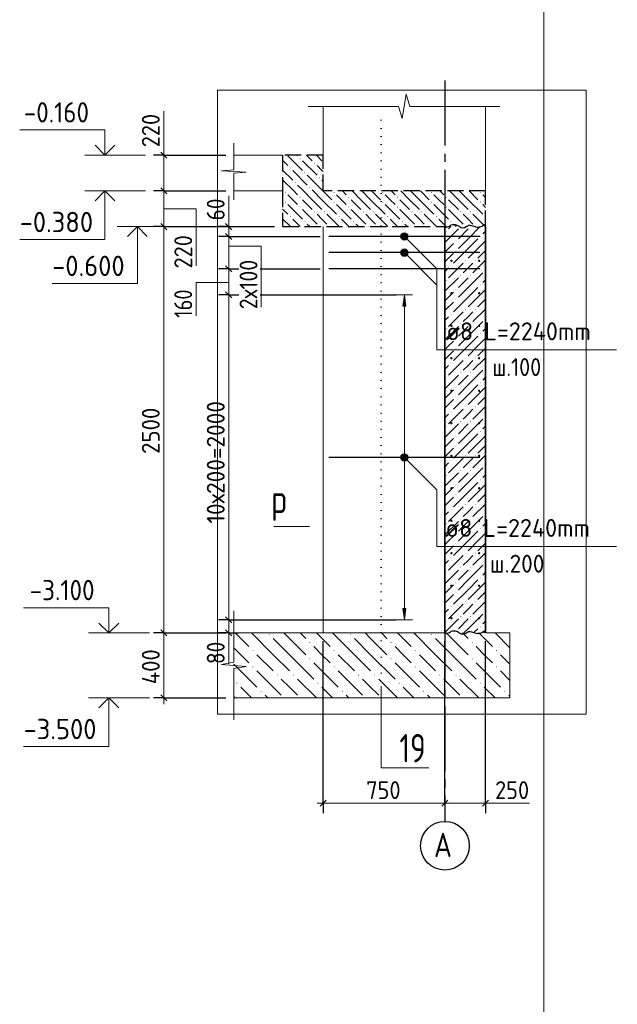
# Model space of a CAD drawing. Header units: millimetres. Extents: x 0 to 59400, y 0 to 42000.
# Tile 5 of 31: x 10749 to 18109, y 15779 to 27897. Entities that reach past the tile are written whole.
import ezdxf

# ---------------------------------------------------------------- set-up
doc = ezdxf.new("R2010")
doc.units = ezdxf.units.MM
for name, pattern in [('______2', [270, 200, -70]), ('______5', [1100, 800, -100, 100, -100]), ('______9', [100, 0, -100])]:
    doc.linetypes.add(name, pattern=pattern)
for name, color, linetype, lineweight in [('Standard', 7, 'Continuous', 25), ('Высотные отметки', 7, 'Continuous', 25), ('ЖБ Перекрытие верхний уровень', 7, '______2', 25), ('ЖБ Перекрытие нижний уровень с отделкой', 7, '______2', 25), ('ЖБ Стена верхний уровень', 7, 'Continuous', 35), ('Позиционная метка линия выноска', 7, 'Continuous', 13), ('Примечания', 7, 'Continuous', 13), ('Размерная линия_ общее', 7, 'Continuous', 13), ('Сечения символ', 7, 'Continuous', 25), ('Стена фоновая арматура У1', 7, 'Continuous', 18), ('Фоновоя арматура Х1', 52, 'Continuous', 25)]:
    doc.layers.add(name, color=color, linetype=linetype, lineweight=lineweight)
doc.layers.add('Оси', color=7, linetype='______5')
doc.layers.add('Размерная выноска', color=7, linetype='Continuous')
doc.layers.add('Стена Хомут', color=7, linetype='Continuous', lineweight=25, true_color=0x6e3c1e)
doc.styles.add('ISOCPEUR', font='txt')

msp = doc.modelspace()

# ---------------------------------------------------------------- hatches: boundary and pattern name
at = {"layer": 'ЖБ Перекрытие верхний уровень', "linetype": 'Continuous', "lineweight": 18, "transparency": 33554687}
for points in [[(14195, 26192), (14201, 26198), (14208, 26192), (14201, 26185)], [(14075, 26072), (14081, 26078), (14088, 26072), (14081, 26065)], [(14375, 26132), (14381, 26138), (14388, 26132), (14381, 26125)], [(14255, 26012), (14261, 26018), (14268, 26012), (14261, 26005)], [(14435, 25952), (14441, 25958), (14448, 25952), (14441, 25945)], [(14135, 25892), (14141, 25898), (14148, 25892), (14141, 25885)], [(14315, 25832), (14321, 25838), (14328, 25832), (14321, 25825)]]:
    msp.add_hatch(color=7, dxfattribs=at).paths.add_polyline_path(points, flags=16)
at = {"layer": 'ЖБ Перекрытие нижний уровень с отделкой', "linetype": 'Continuous', "lineweight": 18, "transparency": 33554687}
for points in [[(14015, 25772), (14021, 25778), (14028, 25772), (14021, 25765)], [(14195, 25712), (14201, 25718), (14208, 25712), (14201, 25705)], [(14615, 25772), (14621, 25778), (14628, 25772), (14621, 25765)], [(14795, 25712), (14801, 25718), (14808, 25712), (14801, 25705)], [(15215, 25772), (15221, 25778), (15228, 25772), (15221, 25765)], [(15395, 25712), (15401, 25718), (15408, 25712), (15401, 25705)], [(15815, 25772), (15821, 25778), (15828, 25772), (15821, 25765)], [(15995, 25712), (16001, 25718), (16008, 25712), (16001, 25705)], [(16415, 25772), (16421, 25778), (16428, 25772), (16421, 25765)], [(14015, 25652), (14021, 25658), (14028, 25652), (14021, 25645)], [(14195, 25592), (14201, 25598), (14208, 25592), (14201, 25585)], [(14615, 25652), (14621, 25658), (14628, 25652), (14621, 25645)], [(14795, 25592), (14801, 25598), (14808, 25592), (14801, 25585)], [(15215, 25652), (15221, 25658), (15228, 25652), (15221, 25645)], [(15395, 25592), (15401, 25598), (15408, 25592), (15401, 25585)], [(15815, 25652), (15821, 25658), (15828, 25652), (15821, 25645)], [(15995, 25592), (16001, 25598), (16008, 25592), (16001, 25585)], [(16415, 25652), (16421, 25658), (16428, 25652), (16421, 25645)], [(14075, 25472), (14081, 25478), (14088, 25472), (14081, 25465)], [(14375, 25532), (14381, 25538), (14388, 25532), (14381, 25525)], [(14495, 25532), (14501, 25538), (14508, 25532), (14501, 25525)], [(14675, 25472), (14681, 25478), (14688, 25472), (14681, 25465)], [(14975, 25532), (14981, 25538), (14988, 25532), (14981, 25525)], [(15095, 25532), (15101, 25538), (15108, 25532), (15101, 25525)], [(15275, 25472), (15281, 25478), (15288, 25472), (15281, 25465)], [(15575, 25532), (15581, 25538), (15588, 25532), (15581, 25525)], [(15695, 25532), (15701, 25538), (15708, 25532), (15701, 25525)], [(15875, 25472), (15881, 25478), (15888, 25472), (15881, 25465)], [(16175, 25532), (16181, 25538), (16188, 25532), (16181, 25525)], [(16295, 25532), (16301, 25538), (16308, 25532), (16301, 25525)], [(16475, 25472), (16481, 25478), (16486, 25473), (16486, 25470), (16481, 25465)], [(14255, 25412), (14261, 25418), (14268, 25412), (14261, 25405)], [(14435, 25352), (14441, 25358), (14448, 25352), (14446, 25350), (14436, 25350)], [(14555, 25352), (14561, 25358), (14568, 25352), (14566, 25350), (14556, 25350)], [(14855, 25412), (14861, 25418), (14868, 25412), (14861, 25405)], [(15035, 25352), (15041, 25358), (15048, 25352), (15046, 25350), (15036, 25350)], [(15155, 25352), (15161, 25358), (15168, 25352), (15166, 25350), (15156, 25350)], [(15455, 25412), (15461, 25418), (15468, 25412), (15461, 25405)], [(15635, 25352), (15641, 25358), (15648, 25352), (15646, 25350), (15636, 25350)], [(15755, 25352), (15761, 25358), (15768, 25352), (15766, 25350), (15756, 25350)], [(16055, 25412), (16061, 25418), (16068, 25412), (16061, 25405)], [(16235, 25352), (16241, 25358), (16248, 25352), (16246, 25350), (16236, 25350)], [(16355, 25352), (16361, 25358), (16368, 25352), (16366, 25350), (16356, 25350)]]:
    msp.add_hatch(color=7, dxfattribs=at).paths.add_polyline_path(points, flags=16)
at = {"layer": 'ЖБ Стена верхний уровень', "linetype": 'Continuous', "lineweight": 18, "transparency": 33554687}
for points in [[(16184, 25350), (16181, 25347), (16178, 25350)], [(16304, 25350), (16301, 25347), (16298, 25350)], [(15996, 25292), (16001, 25297), (16006, 25292), (16001, 25287)], [(16416, 25232), (16421, 25237), (16426, 25232), (16421, 25227)], [(16116, 25172), (16121, 25177), (16126, 25172), (16121, 25167)], [(16116, 25052), (16121, 25057), (16126, 25052), (16121, 25047)], [(16056, 24872), (16061, 24877), (16066, 24872), (16061, 24867)], [(16236, 24932), (16241, 24937), (16246, 24932), (16241, 24927)], [(16356, 24932), (16361, 24937), (16366, 24932), (16361, 24927)], [(16176, 24752), (16181, 24757), (16186, 24752), (16181, 24747)], [(16296, 24752), (16301, 24757), (16306, 24752), (16301, 24747)], [(16476, 24812), (16481, 24817), (16486, 24812), (16486, 24811), (16481, 24807)], [(15996, 24692), (16001, 24697), (16006, 24692), (16001, 24687)], [(16416, 24632), (16421, 24637), (16426, 24632), (16421, 24627)], [(16116, 24572), (16121, 24577), (16126, 24572), (16121, 24567)], [(16116, 24452), (16121, 24457), (16126, 24452), (16121, 24447)], [(16056, 24272), (16061, 24277), (16066, 24272), (16061, 24267)], [(16236, 24332), (16241, 24337), (16246, 24332), (16241, 24327)], [(16356, 24332), (16361, 24337), (16366, 24332), (16361, 24327)], [(16176, 24152), (16181, 24157), (16186, 24152), (16181, 24147)], [(16296, 24152), (16301, 24157), (16306, 24152), (16301, 24147)], [(16476, 24212), (16481, 24217), (16486, 24212), (16486, 24211), (16481, 24207)], [(15996, 24092), (16001, 24097), (16006, 24092), (16001, 24087)], [(16416, 24032), (16421, 24037), (16426, 24032), (16421, 24027)], [(16116, 23972), (16121, 23977), (16126, 23972), (16121, 23967)], [(16116, 23852), (16121, 23857), (16126, 23852), (16121, 23847)], [(16056, 23672), (16061, 23677), (16066, 23672), (16061, 23667)], [(16236, 23732), (16241, 23737), (16246, 23732), (16241, 23727)], [(16356, 23732), (16361, 23737), (16366, 23732), (16361, 23727)], [(16176, 23552), (16181, 23557), (16186, 23552), (16181, 23547)], [(16296, 23552), (16301, 23557), (16306, 23552), (16301, 23547)], [(16476, 23612), (16481, 23617), (16486, 23612), (16486, 23611), (16481, 23607)], [(15996, 23492), (16001, 23497), (16006, 23492), (16001, 23487)], [(16416, 23432), (16421, 23437), (16426, 23432), (16421, 23427)], [(16116, 23372), (16121, 23377), (16126, 23372), (16121, 23367)], [(16116, 23252), (16121, 23257), (16126, 23252), (16121, 23247)], [(16056, 23072), (16061, 23077), (16066, 23072), (16061, 23067)], [(16236, 23132), (16241, 23137), (16246, 23132), (16241, 23127)], [(16356, 23132), (16361, 23137), (16366, 23132), (16361, 23127)], [(16176, 22952), (16181, 22957), (16186, 22952), (16181, 22947)], [(16296, 22952), (16301, 22957), (16306, 22952), (16301, 22947)], [(16476, 23012), (16481, 23017), (16486, 23012), (16486, 23011), (16481, 23007)], [(15996, 22892), (16001, 22897), (16006, 22892), (16001, 22887)], [(16416, 22832), (16421, 22837), (16426, 22832), (16421, 22827)], [(16116, 22772), (16121, 22777), (16126, 22772), (16121, 22767)], [(16116, 22652), (16121, 22657), (16126, 22652), (16121, 22647)], [(16056, 22472), (16061, 22477), (16066, 22472), (16061, 22467)], [(16236, 22532), (16241, 22537), (16246, 22532), (16241, 22527)], [(16356, 22532), (16361, 22537), (16366, 22532), (16361, 22527)], [(16176, 22352), (16181, 22357), (16186, 22352), (16181, 22347)], [(16296, 22352), (16301, 22357), (16306, 22352), (16301, 22347)], [(16476, 22412), (16481, 22417), (16486, 22412), (16486, 22411), (16481, 22407)], [(15996, 22292), (16001, 22297), (16006, 22292), (16001, 22287)], [(16116, 22172), (16121, 22177), (16126, 22172), (16121, 22167)], [(16416, 22232), (16421, 22237), (16426, 22232), (16421, 22227)], [(16116, 22052), (16121, 22057), (16126, 22052), (16121, 22047)], [(16236, 21932), (16241, 21937), (16246, 21932), (16241, 21927)], [(16356, 21932), (16361, 21937), (16366, 21932), (16361, 21927)], [(16056, 21872), (16061, 21877), (16066, 21872), (16061, 21867)], [(16476, 21812), (16481, 21817), (16486, 21812), (16486, 21811), (16481, 21807)], [(15996, 21692), (16001, 21697), (16006, 21692), (16001, 21687)], [(16176, 21752), (16181, 21757), (16186, 21752), (16181, 21747)], [(16296, 21752), (16301, 21757), (16306, 21752), (16301, 21747)], [(16116, 21572), (16121, 21577), (16126, 21572), (16121, 21567)], [(16416, 21632), (16421, 21637), (16426, 21632), (16421, 21627)], [(16116, 21452), (16121, 21457), (16126, 21452), (16121, 21447)], [(16236, 21332), (16241, 21337), (16246, 21332), (16241, 21327)], [(16356, 21332), (16361, 21337), (16366, 21332), (16361, 21327)], [(16056, 21272), (16061, 21277), (16066, 21272), (16061, 21267)], [(16476, 21212), (16481, 21217), (16486, 21212), (16486, 21211), (16481, 21207)], [(15996, 21092), (16001, 21097), (16006, 21092), (16001, 21087)], [(16176, 21152), (16181, 21157), (16186, 21152), (16181, 21147)], [(16296, 21152), (16301, 21157), (16306, 21152), (16301, 21147)], [(16116, 20972), (16121, 20977), (16126, 20972), (16121, 20967)], [(16416, 21032), (16421, 21037), (16426, 21032), (16421, 21027)], [(16116, 20852), (16121, 20857), (16126, 20852), (16121, 20847)], [(16236, 20732), (16241, 20737), (16246, 20732), (16241, 20727)], [(16356, 20732), (16361, 20737), (16366, 20732), (16361, 20727)], [(16056, 20672), (16061, 20677), (16066, 20672), (16061, 20667)], [(16476, 20612), (16481, 20617), (16486, 20612), (16486, 20611), (16481, 20607)], [(15996, 20492), (16001, 20497), (16006, 20492), (16001, 20487)], [(16176, 20552), (16181, 20557), (16186, 20552), (16181, 20547)], [(16296, 20552), (16301, 20557), (16306, 20552), (16301, 20547)], [(16116, 20372), (16121, 20377), (16126, 20372), (16121, 20367)], [(16416, 20432), (16421, 20437), (16426, 20432), (16421, 20427)]]:
    msp.add_hatch(color=7, dxfattribs=at).paths.add_polyline_path(points, flags=16)
at = {"layer": 'Позиционная метка линия выноска', "linetype": 'Continuous', "lineweight": 13, "transparency": 33554687}
for points in [[(15454, 25198), (15497, 25273), (15443, 25218)], [(15443, 25218), (15497, 25273), (15474, 25273)], [(15443, 25218), (15474, 25273), (15443, 25241)], [(15443, 25241), (15474, 25273), (15454, 25262)], [(15454, 25198), (15518, 25262), (15497, 25273)], [(15474, 25187), (15518, 25262), (15454, 25198)], [(15474, 25187), (15529, 25241), (15518, 25262)], [(15497, 25187), (15529, 25241), (15474, 25187)], [(15497, 25187), (15529, 25218), (15529, 25241)], [(15529, 25218), (15497, 25187), (15518, 25198)], [(15454, 24998), (15497, 25073), (15443, 25018)], [(15443, 25018), (15497, 25073), (15474, 25073)], [(15443, 25018), (15474, 25073), (15443, 25041)], [(15443, 25041), (15474, 25073), (15454, 25062)], [(15454, 24998), (15518, 25062), (15497, 25073)], [(15474, 24987), (15518, 25062), (15454, 24998)], [(15474, 24987), (15529, 25041), (15518, 25062)], [(15497, 24987), (15529, 25041), (15474, 24987)], [(15497, 24987), (15529, 25018), (15529, 25041)], [(15529, 25018), (15497, 24987), (15518, 24998)], [(15454, 22478), (15497, 22553), (15443, 22498)], [(15443, 22498), (15497, 22553), (15474, 22553)], [(15443, 22498), (15474, 22553), (15443, 22521)], [(15443, 22521), (15474, 22553), (15454, 22542)], [(15454, 22478), (15518, 22542), (15497, 22553)], [(15474, 22467), (15518, 22542), (15454, 22478)], [(15474, 22467), (15529, 22521), (15518, 22542)], [(15497, 22467), (15529, 22521), (15474, 22467)], [(15497, 22467), (15529, 22498), (15529, 22521)], [(15529, 22498), (15497, 22467), (15518, 22478)]]:
    msp.add_hatch(color=7, dxfattribs=at).paths.add_polyline_path(points)
at = {"layer": 'Стена Хомут', "linetype": 'Continuous', "lineweight": 13, "transparency": 33554687}
msp.add_hatch(color=7, dxfattribs=at).paths.add_polyline_path([(15506, 24370), (15486, 24510), (15466, 24370)])
msp.add_hatch(color=7, dxfattribs=at).paths.add_polyline_path([(15506, 20650), (15486, 20510), (15466, 20650)], flags=16)
at = {"layer": 'Фоновоя арматура Х1', "linetype": 'Continuous', "lineweight": 18, "transparency": 33554687}
for points in [[(13815, 20332), (13821, 20338), (13828, 20332), (13821, 20325)], [(14315, 20232), (14321, 20238), (14328, 20232), (14321, 20225)], [(14815, 20332), (14821, 20338), (14828, 20332), (14821, 20325)], [(15315, 20232), (15321, 20238), (15328, 20232), (15321, 20225)], [(15815, 20332), (15821, 20338), (15828, 20332), (15821, 20325)], [(16315, 20232), (16321, 20238), (16328, 20232), (16321, 20225)], [(13615, 20132), (13621, 20138), (13628, 20132), (13621, 20125)], [(14615, 20132), (14621, 20138), (14628, 20132), (14621, 20125)], [(15615, 20132), (15621, 20138), (15628, 20132), (15621, 20125)], [(16615, 20132), (16621, 20138), (16628, 20132), (16621, 20125)], [(14315, 20032), (14321, 20038), (14328, 20032), (14321, 20025)], [(15315, 20032), (15321, 20038), (15328, 20032), (15321, 20025)], [(16315, 20032), (16321, 20038), (16328, 20032), (16321, 20025)], [(13615, 19932), (13621, 19938), (13628, 19932), (13621, 19925)], [(14615, 19932), (14621, 19938), (14628, 19932), (14621, 19925)], [(15615, 19932), (15621, 19938), (15628, 19932), (15621, 19925)], [(16615, 19932), (16621, 19938), (16628, 19932), (16621, 19925)], [(13915, 19832), (13921, 19838), (13928, 19832), (13921, 19825)], [(14115, 19832), (14121, 19838), (14128, 19832), (14121, 19825)], [(14915, 19832), (14921, 19838), (14928, 19832), (14921, 19825)], [(15115, 19832), (15121, 19838), (15128, 19832), (15121, 19825)], [(15915, 19832), (15921, 19838), (15928, 19832), (15921, 19825)], [(16115, 19832), (16121, 19838), (16128, 19832), (16121, 19825)], [(13415, 19732), (13421, 19738), (13428, 19732), (13421, 19725)], [(13715, 19632), (13721, 19638), (13728, 19632), (13721, 19625)], [(14415, 19732), (14421, 19738), (14428, 19732), (14421, 19725)], [(14715, 19632), (14721, 19638), (14728, 19632), (14721, 19625)], [(15415, 19732), (15421, 19738), (15428, 19732), (15421, 19725)], [(15715, 19632), (15721, 19638), (15728, 19632), (15721, 19625)], [(16415, 19732), (16421, 19738), (16428, 19732), (16421, 19725)], [(16715, 19632), (16721, 19638), (16728, 19632), (16721, 19625)]]:
    msp.add_hatch(color=7, dxfattribs=at).paths.add_polyline_path(points, flags=16)

# ---------------------------------------------------------------- linework, layer by layer
at = {"layer": 'Standard', "color": 7, "linetype": 'Continuous', "lineweight": 13, "transparency": 33554687}
for p, q in [((15460, 26680), (15507, 26980)), ((15507, 26980), (15554, 26830)), ((14303, 26830), (15413, 26830)), ((15413, 26830), (15460, 26680)), ((15554, 26830), (16663, 26830)), ((16663, 26830), (16663, 26830)), ((13386, 26379), (13386, 26050)), ((13386, 26050), (13236, 26036)), ((13236, 26036), (13536, 26022)), ((13536, 26022), (13386, 26008)), ((13386, 26008), (13386, 25679)), ((13386, 25679), (13386, 25679)), ((13323, 25350), (13323, 25425)), ((13323, 24830), (13323, 24510)), ((13323, 24510), (13323, 20510)), ((13386, 20620), (13386, 19990)), ((13323, 20510), (13323, 20350)), ((13323, 20350), (13323, 20275)), ((13386, 19990), (13236, 19963)), ((13236, 19963), (13536, 19937)), ((13536, 19937), (13386, 19910)), ((13386, 19910), (13386, 19280)), ((13386, 19280), (13386, 19280))]:
    msp.add_line(p, q, dxfattribs=at)
at = {"layer": 'Standard', "color": 7, "linetype": 'Continuous', "lineweight": 18, "transparency": 33554687}
for p, q in [((14486, 26230), (14486, 26830)), ((16486, 26830), (16486, 25790)), ((13986, 26230), (13386, 26230)), ((13386, 25790), (13986, 25790)), ((14486, 25350), (14486, 20350))]:
    msp.add_line(p, q, dxfattribs=at)
at = {"layer": 'Standard', "color": 7, "linetype": 'Continuous', "lineweight": -3, "transparency": 33554687}
for p, q in [((13323, 25350), (13198, 25350)), ((13323, 25350), (13448, 25350)), ((13323, 25350), (13886, 25350)), ((13323, 25230), (13198, 25230)), ((13323, 25230), (13448, 25230)), ((13323, 24830), (13198, 24830)), ((13323, 24830), (13448, 24830)), ((13323, 24830), (13424, 24830)), ((13710, 24830), (14450, 24830)), ((13323, 24510), (13198, 24510)), ((13323, 24510), (13448, 24510)), ((13323, 24510), (13424, 24510)), ((13710, 24510), (15386, 24510)), ((13323, 20510), (13198, 20510)), ((13323, 20510), (13448, 20510)), ((13323, 20510), (15386, 20510)), ((13323, 20350), (13198, 20350)), ((13323, 20350), (13448, 20350)), ((13323, 20350), (13323, 20350))]:
    msp.add_line(p, q, dxfattribs=at)
at = {"layer": 'Standard', "color": 7, "linetype": 'Continuous', "lineweight": 25, "transparency": 33554687}
for p, q in [((13285, 25387), (13360, 25312)), ((13285, 25267), (13360, 25192)), ((13285, 24867), (13360, 24792)), ((13285, 24547), (13360, 24472)), ((13285, 20547), (13360, 20472)), ((13285, 20387), (13360, 20312))]:
    msp.add_line(p, q, dxfattribs=at)
at = {"layer": 'Standard', "color": 7, "linetype": 'Continuous', "lineweight": 13, "transparency": 33554687}
for points in [[(58900, 29734), (17203, 29734), (17203, 3500), (58900, 3500), (58900, 29734)], [(13323, 25350), (13323, 25331), (13323, 25331), (13323, 25230)], [(13323, 25230), (13323, 25212), (13323, 25212), (13323, 24830)]]:
    msp.add_lwpolyline(points, dxfattribs=at)
at = {"layer": 'Standard', "color": 254, "linetype": 'Continuous', "lineweight": 18, "true_color": 0xc4c4ff, "transparency": 33554687}
msp.add_lwpolyline([(13186, 19350), (17726, 19350), (17726, 27030), (13186, 27030), (13186, 19350)], dxfattribs=at)
at = {"layer": 'Standard', "color": 7, "linetype": 'Continuous', "lineweight": -3, "transparency": 33554687}
msp.add_lwpolyline([(13323, 25230), (13366, 25230), (13366, 25230), (14450, 25230)], dxfattribs=at)
at = {"layer": 'Высотные отметки', "color": 7, "linetype": 'Continuous', "lineweight": 35, "transparency": 33554687}
for p, q in [((11799, 26230), (11677, 26351)), ((11799, 26230), (11677, 26351)), ((11799, 26230), (11920, 26351)), ((11799, 26230), (11920, 26351)), ((11799, 25790), (11677, 25669)), ((11799, 25790), (11677, 25669)), ((11799, 25790), (11920, 25669)), ((11799, 25790), (11920, 25669)), ((12199, 25350), (12077, 25229)), ((12199, 25350), (12077, 25229)), ((12199, 25350), (12320, 25229)), ((12199, 25350), (12320, 25229)), ((11847, 20350), (11725, 20471)), ((11847, 20350), (11725, 20471)), ((11847, 20350), (11968, 20471)), ((11847, 20350), (11968, 20471)), ((11847, 19550), (11725, 19429)), ((11847, 19550), (11725, 19429)), ((11847, 19550), (11968, 19429)), ((11847, 19550), (11968, 19429))]:
    msp.add_line(p, q, dxfattribs=at)
at = {"layer": 'Высотные отметки', "color": 7, "linetype": 'Continuous', "lineweight": 13, "transparency": 33554687}
for p, q in [((12299, 26230), (11549, 26230)), ((12299, 26230), (11549, 26230)), ((12299, 25790), (11549, 25790)), ((12299, 25790), (11549, 25790)), ((12399, 25350), (11949, 25350)), ((12399, 25350), (11949, 25350)), ((12347, 20350), (11597, 20350)), ((12347, 20350), (11597, 20350)), ((12347, 19550), (11597, 19550)), ((12347, 19550), (11597, 19550))]:
    msp.add_line(p, q, dxfattribs=at)
for points in [[(11799, 26230), (11799, 26540), (10749, 26540)], [(11799, 26230), (11799, 26540), (10749, 26540)], [(11799, 25790), (11799, 25190), (10749, 25190)], [(11799, 25790), (11799, 25190), (10749, 25190)], [(12199, 25350), (12199, 24650), (11149, 24650)], [(12199, 25350), (12199, 24650), (11149, 24650)], [(11847, 20350), (11847, 20660), (10797, 20660)], [(11847, 20350), (11847, 20660), (10797, 20660)], [(11847, 19550), (11847, 18950), (10797, 18950)], [(11847, 19550), (11847, 18950), (10797, 18950)]]:
    msp.add_lwpolyline(points, dxfattribs=at)
at = {"layer": 'ЖБ Перекрытие верхний уровень', "color": 7, "linetype": '______2', "lineweight": 25, "transparency": 33554687}
for p, q in [((13986, 26230), (13986, 25790)), ((14486, 26230), (13986, 26230)), ((14486, 25790), (14486, 26230))]:
    msp.add_line(p, q, dxfattribs=at)
at = {"layer": 'ЖБ Перекрытие верхний уровень', "color": 9, "linetype": 'Continuous', "lineweight": 18, "true_color": 0xc7c7c7, "transparency": 33554687}
for p, q in [((14051, 26222), (14231, 26042)), ((14171, 26222), (14163, 26230)), ((14283, 26230), (14351, 26162)), ((14403, 26230), (14471, 26162)), ((13986, 26167), (14051, 26102)), ((14231, 26162), (14411, 25982)), ((14471, 26042), (14411, 26102)), ((13986, 26047), (14111, 25922)), ((14111, 26042), (14291, 25862)), ((14471, 25802), (14291, 25982)), ((14486, 26027), (14471, 26042)), ((13991, 25922), (14123, 25790)), ((14243, 25790), (14171, 25862)), ((14471, 25922), (14486, 25907)), ((13986, 25807), (13991, 25802)), ((14351, 25802), (14363, 25790)), ((14471, 25802), (14483, 25790))]:
    msp.add_line(p, q, dxfattribs=at)
at = {"layer": 'ЖБ Перекрытие нижний уровень с отделкой', "color": 7, "linetype": '______2', "lineweight": 25, "transparency": 33554687}
for p, q in [((13986, 25790), (13986, 25350)), ((16486, 25790), (14486, 25790)), ((16486, 25350), (16486, 25790)), ((13986, 25350), (15986, 25350))]:
    msp.add_line(p, q, dxfattribs=at)
at = {"layer": 'ЖБ Перекрытие нижний уровень с отделкой', "color": 9, "linetype": 'Continuous', "lineweight": 18, "true_color": 0xc7c7c7, "transparency": 33554687}
for p, q in [((14111, 25682), (14051, 25742)), ((14123, 25790), (14171, 25742)), ((14351, 25682), (14243, 25790)), ((14363, 25790), (14471, 25682)), ((14483, 25790), (14591, 25682)), ((14711, 25682), (14651, 25742)), ((14723, 25790), (14771, 25742)), ((14951, 25682), (14843, 25790)), ((14963, 25790), (15071, 25682)), ((15083, 25790), (15191, 25682)), ((15311, 25682), (15251, 25742)), ((15323, 25790), (15371, 25742)), ((15551, 25682), (15443, 25790)), ((15563, 25790), (15671, 25682)), ((15683, 25790), (15791, 25682)), ((15911, 25682), (15851, 25742)), ((15923, 25790), (15971, 25742)), ((16151, 25682), (16043, 25790)), ((16163, 25790), (16271, 25682)), ((16283, 25790), (16391, 25682)), ((16486, 25707), (16451, 25742)), ((13986, 25687), (13991, 25682)), ((14051, 25622), (14231, 25442)), ((14171, 25622), (14111, 25682)), ((14231, 25682), (14351, 25562)), ((14351, 25682), (14471, 25562)), ((14471, 25682), (14651, 25502)), ((14651, 25622), (14831, 25442)), ((14771, 25622), (14711, 25682)), ((14831, 25682), (14951, 25562)), ((14951, 25682), (15071, 25562)), ((15071, 25682), (15251, 25502)), ((15251, 25622), (15431, 25442)), ((15371, 25622), (15311, 25682)), ((15431, 25682), (15551, 25562)), ((15551, 25682), (15671, 25562)), ((15671, 25682), (15851, 25502)), ((15851, 25622), (16031, 25442)), ((15971, 25622), (15911, 25682)), ((16031, 25682), (16151, 25562)), ((16151, 25682), (16271, 25562)), ((16271, 25682), (16451, 25502)), ((16451, 25622), (16486, 25587)), ((13986, 25567), (14051, 25502)), ((14231, 25562), (14411, 25382)), ((14471, 25442), (14411, 25502)), ((14531, 25502), (14683, 25350)), ((14831, 25562), (15011, 25382)), ((15071, 25442), (15011, 25502)), ((15131, 25502), (15283, 25350)), ((15431, 25562), (15611, 25382)), ((15671, 25442), (15611, 25502)), ((15731, 25502), (15883, 25350)), ((16031, 25562), (16211, 25382)), ((16271, 25442), (16211, 25502)), ((16331, 25502), (16483, 25350)), ((13986, 25447), (14083, 25350)), ((14111, 25442), (14203, 25350)), ((14323, 25350), (14291, 25382)), ((14531, 25382), (14471, 25442)), ((14711, 25442), (14803, 25350)), ((14923, 25350), (14891, 25382)), ((15131, 25382), (15071, 25442)), ((15311, 25442), (15403, 25350)), ((15523, 25350), (15491, 25382)), ((15731, 25382), (15671, 25442)), ((15911, 25442), (16003, 25350)), ((16123, 25350), (16091, 25382)), ((16331, 25382), (16271, 25442))]:
    msp.add_line(p, q, dxfattribs=at)
at = {"layer": 'ЖБ Стена верхний уровень', "color": 7, "linetype": 'Continuous', "lineweight": 35, "transparency": 33554687}
for p, q in [((15986, 25350), (15986, 20350)), ((16486, 20350), (16486, 25350))]:
    msp.add_line(p, q, dxfattribs=at)
at = {"layer": 'ЖБ Стена верхний уровень', "color": 251, "linetype": 'Continuous', "lineweight": 18, "true_color": 0x494949, "transparency": 33554687}
for p, q in [((16059, 25350), (16031, 25322)), ((16271, 25202), (16419, 25350)), ((16151, 25322), (15986, 25156)), ((16271, 25322), (16151, 25202)), ((16486, 25296), (16451, 25262)), ((16031, 25082), (16091, 25142)), ((16271, 25202), (16151, 25082)), ((16391, 25202), (16271, 25082)), ((16391, 25082), (16486, 25176)), ((15986, 25036), (16031, 25082)), ((16091, 25022), (15986, 24916)), ((16271, 25082), (16091, 24902)), ((16391, 25082), (16271, 24962)), ((16486, 25056), (16391, 24962)), ((16211, 24902), (16031, 24722)), ((16271, 24842), (16331, 24902)), ((16486, 24936), (16331, 24782)), ((16031, 24842), (15986, 24796)), ((16151, 24722), (15986, 24556)), ((16271, 24722), (16151, 24602)), ((16211, 24782), (16271, 24842)), ((16271, 24602), (16451, 24782)), ((16271, 24602), (16151, 24482)), ((16391, 24602), (16271, 24482)), ((16486, 24696), (16451, 24662)), ((15986, 24436), (16031, 24482)), ((16031, 24482), (16091, 24542)), ((16271, 24482), (16091, 24302)), ((16391, 24482), (16271, 24362)), ((16391, 24482), (16486, 24576)), ((16091, 24422), (15986, 24316)), ((16486, 24456), (16391, 24362)), ((16031, 24242), (15986, 24196)), ((16211, 24302), (16031, 24122)), ((16211, 24182), (16271, 24242)), ((16271, 24242), (16331, 24302)), ((16486, 24336), (16331, 24182)), ((16151, 24122), (15986, 23956)), ((16271, 24122), (16151, 24002)), ((16271, 24002), (16451, 24182)), ((16271, 24002), (16151, 23882)), ((16391, 24002), (16271, 23882)), ((16486, 24096), (16451, 24062)), ((15986, 23836), (16031, 23882)), ((16031, 23882), (16091, 23942)), ((16271, 23882), (16091, 23702)), ((16391, 23882), (16271, 23762)), ((16391, 23882), (16486, 23976)), ((16091, 23822), (15986, 23716)), ((16486, 23856), (16391, 23762)), ((16031, 23642), (15986, 23596)), ((16211, 23702), (16031, 23522)), ((16211, 23582), (16271, 23642)), ((16271, 23642), (16331, 23702)), ((16486, 23736), (16331, 23582)), ((16151, 23522), (15986, 23356)), ((16271, 23522), (16151, 23402)), ((16271, 23402), (16451, 23582)), ((16271, 23402), (16151, 23282)), ((16391, 23402), (16271, 23282)), ((16486, 23496), (16451, 23462)), ((15986, 23236), (16031, 23282)), ((16031, 23282), (16091, 23342)), ((16271, 23282), (16091, 23102)), ((16391, 23282), (16271, 23162)), ((16391, 23282), (16486, 23376)), ((16091, 23222), (15986, 23116)), ((16486, 23256), (16391, 23162)), ((16031, 23042), (15986, 22996)), ((16211, 23102), (16031, 22922)), ((16211, 22982), (16271, 23042)), ((16271, 23042), (16331, 23102)), ((16486, 23136), (16331, 22982)), ((16151, 22922), (15986, 22756)), ((16271, 22922), (16151, 22802)), ((16271, 22802), (16451, 22982)), ((16271, 22802), (16151, 22682)), ((16391, 22802), (16271, 22682)), ((16486, 22896), (16451, 22862)), ((15986, 22636), (16031, 22682)), ((16031, 22682), (16091, 22742)), ((16271, 22682), (16091, 22502)), ((16391, 22682), (16271, 22562)), ((16391, 22682), (16486, 22776)), ((16091, 22622), (15986, 22516)), ((16486, 22656), (16391, 22562)), ((16031, 22442), (15986, 22396)), ((16211, 22502), (16031, 22322)), ((16211, 22382), (16271, 22442)), ((16271, 22442), (16331, 22502)), ((16486, 22536), (16331, 22382)), ((16151, 22322), (15986, 22156)), ((16271, 22322), (16151, 22202)), ((16271, 22202), (16451, 22382)), ((16271, 22202), (16151, 22082)), ((16391, 22202), (16271, 22082)), ((16391, 22082), (16486, 22176)), ((16486, 22296), (16451, 22262)), ((15986, 22036), (16031, 22082)), ((16031, 22082), (16091, 22142)), ((16271, 22082), (16091, 21902)), ((16391, 22082), (16271, 21962)), ((16486, 22056), (16391, 21962)), ((16091, 22022), (15986, 21916)), ((16486, 21936), (16331, 21782)), ((16031, 21842), (15986, 21796)), ((16211, 21902), (16031, 21722)), ((16211, 21782), (16271, 21842)), ((16271, 21842), (16331, 21902)), ((16151, 21722), (15986, 21556)), ((16271, 21722), (16151, 21602)), ((16271, 21602), (16451, 21782)), ((16486, 21696), (16451, 21662)), ((16271, 21602), (16151, 21482)), ((16391, 21602), (16271, 21482)), ((16391, 21482), (16486, 21576)), ((15986, 21436), (16031, 21482)), ((16031, 21482), (16091, 21542)), ((16271, 21482), (16091, 21302)), ((16391, 21482), (16271, 21362)), ((16486, 21456), (16391, 21362)), ((16091, 21422), (15986, 21316)), ((16486, 21336), (16331, 21182)), ((16031, 21242), (15986, 21196)), ((16211, 21302), (16031, 21122)), ((16211, 21182), (16271, 21242)), ((16271, 21242), (16331, 21302)), ((16151, 21122), (15986, 20956)), ((16271, 21122), (16151, 21002)), ((16271, 21002), (16451, 21182)), ((16486, 21096), (16451, 21062)), ((16271, 21002), (16151, 20882)), ((16391, 21002), (16271, 20882)), ((16391, 20882), (16486, 20976)), ((15986, 20836), (16031, 20882)), ((16031, 20882), (16091, 20942)), ((16271, 20882), (16091, 20702)), ((16391, 20882), (16271, 20762)), ((16486, 20856), (16391, 20762)), ((16091, 20822), (15986, 20716)), ((16486, 20736), (16331, 20582)), ((16031, 20642), (15986, 20596)), ((16211, 20702), (16031, 20522)), ((16211, 20582), (16271, 20642)), ((16271, 20642), (16331, 20702)), ((16151, 20522), (15986, 20356)), ((16271, 20522), (16151, 20402)), ((16271, 20402), (16451, 20582)), ((16486, 20496), (16451, 20462)), ((16271, 20402), (16219, 20350)), ((16391, 20402), (16339, 20350)), ((16459, 20350), (16486, 20376))]:
    msp.add_line(p, q, dxfattribs=at)
at = {"layer": 'Оси', "color": 8, "linetype": '______5', "lineweight": -3, "transparency": 33554687}
msp.add_line((15986, 27148), (15986, 18030), dxfattribs=at)
at = {"layer": 'Оси', "color": 7, "linetype": 'Continuous', "lineweight": -3, "transparency": 33554687}
msp.add_circle((15986, 17730), 300, dxfattribs=at)
at = {"layer": 'Позиционная метка линия выноска', "color": 7, "linetype": 'Continuous', "lineweight": 13, "transparency": 33554687}
for p, q in [((15454, 25262), (15454, 25262)), ((15518, 25262), (15518, 25262)), ((15454, 25198), (15454, 25198)), ((15518, 25198), (15518, 25198)), ((15454, 25062), (15454, 25062)), ((15454, 24998), (15454, 24998)), ((15518, 25062), (15518, 25062)), ((15518, 24998), (15518, 24998)), ((15454, 22542), (15454, 22542)), ((15518, 22542), (15518, 22542)), ((15454, 22478), (15454, 22478)), ((15518, 22478), (15518, 22478)), ((13877, 21660), (14317, 21660))]:
    msp.add_line(p, q, dxfattribs=at)
for points in [[(15886, 24135), (15886, 24830), (15486, 25230)], [(18098, 23835), (15886, 23835), (15886, 24630), (15486, 25030)], [(18098, 21415), (15886, 21415), (15886, 22110), (15486, 22510)]]:
    msp.add_lwpolyline(points, dxfattribs=at)
for centre in [(15486, 25230), (15486, 25030), (15486, 22510)]:
    msp.add_circle(centre, 45, dxfattribs=at)
at = {"layer": 'Примечания', "color": 7, "linetype": 'Continuous', "lineweight": 25, "transparency": 33554687}
for points in [[(15986, 25345), (16001, 25345), (16017, 25346), (16031, 25350), (16043, 25357), (16053, 25365), (16064, 25371), (16079, 25375), (16095, 25377), (16110, 25375), (16125, 25371), (16139, 25366), (16151, 25359), (16162, 25352), (16173, 25346), (16187, 25340), (16202, 25337), (16218, 25338), (16234, 25341), (16245, 25347), (16256, 25355), (16267, 25362), (16280, 25367), (16296, 25368), (16312, 25365), (16326, 25360), (16340, 25355), (16354, 25350), (16367, 25346), (16383, 25343), (16386, 25343)], [(16386, 25345), (16401, 25345), (16417, 25346), (16431, 25350), (16443, 25357), (16453, 25365), (16464, 25371), (16479, 25375), (16486, 25376)], [(15986, 20345), (16001, 20345), (16017, 20346), (16031, 20350), (16043, 20357), (16053, 20365), (16064, 20371), (16079, 20375), (16095, 20377), (16110, 20375), (16125, 20371), (16139, 20366), (16151, 20359), (16162, 20352), (16173, 20346), (16187, 20340), (16202, 20337), (16218, 20338), (16234, 20341), (16245, 20347), (16256, 20355), (16267, 20362), (16280, 20367), (16296, 20368), (16312, 20365), (16326, 20360), (16340, 20355), (16354, 20350), (16367, 20346), (16383, 20343), (16386, 20343)], [(16386, 20345), (16401, 20345), (16417, 20346), (16431, 20350), (16443, 20357), (16453, 20365), (16464, 20371), (16479, 20375), (16486, 20376)]]:
    msp.add_lwpolyline(points, dxfattribs=at)
at = {"layer": 'Размерная выноска', "color": 7, "linetype": 'Continuous', "lineweight": 13, "transparency": 33554687}
for p, q in [((12523, 26230), (12523, 26770)), ((13323, 25350), (13323, 25730)), ((13323, 19970), (13323, 20350)), ((16486, 18255), (17026, 18255))]:
    msp.add_line(p, q, dxfattribs=at)
for points in [[(12523, 25568), (12923, 25568), (12923, 24868)], [(13323, 25108), (13723, 25108), (13723, 24358)], [(13323, 24662), (12923, 24662), (12923, 24252)]]:
    msp.add_lwpolyline(points, dxfattribs=at)
at = {"layer": 'Размерная линия_ общее', "color": 7, "linetype": 'Continuous', "lineweight": 13, "transparency": 33554687}
for p, q in [((12523, 26230), (12523, 26305)), ((12523, 25790), (12523, 25350)), ((12523, 25350), (12523, 20350)), ((12523, 20350), (12523, 19550)), ((12523, 19550), (12523, 19475)), ((14486, 18255), (14411, 18255)), ((14486, 18255), (15986, 18255)), ((15986, 18255), (16486, 18255)), ((16486, 18255), (16561, 18255))]:
    msp.add_line(p, q, dxfattribs=at)
at = {"layer": 'Размерная линия_ общее', "color": 253, "linetype": 'Continuous', "lineweight": -3, "true_color": 0xa0a0a0, "transparency": 33554687}
for p, q in [((12523, 26230), (12398, 26230)), ((12523, 26230), (12648, 26230)), ((12523, 25790), (12398, 25790)), ((12523, 25790), (12648, 25790)), ((12523, 25350), (12398, 25350)), ((12523, 25350), (12648, 25350)), ((12523, 20350), (12398, 20350)), ((12523, 20350), (12648, 20350)), ((12523, 20350), (13286, 20350)), ((14486, 18255), (14486, 20250)), ((12523, 19550), (12398, 19550)), ((12523, 19550), (12648, 19550)), ((12523, 19550), (13286, 19550)), ((14486, 18255), (14486, 18380)), ((15986, 18255), (15986, 18380)), ((16486, 18255), (16486, 18380)), ((14486, 18255), (14486, 18130)), ((15986, 18255), (15986, 18130)), ((16486, 18255), (16486, 18130))]:
    msp.add_line(p, q, dxfattribs=at)
at = {"layer": 'Размерная линия_ общее', "color": 7, "linetype": 'Continuous', "lineweight": 25, "transparency": 33554687}
for p, q in [((12485, 26267), (12560, 26192)), ((12485, 25827), (12560, 25752)), ((12485, 25387), (12560, 25312)), ((12485, 20387), (12560, 20312)), ((12485, 19587), (12560, 19512)), ((14448, 18217), (14523, 18292)), ((15948, 18217), (16023, 18292)), ((16448, 18217), (16523, 18292))]:
    msp.add_line(p, q, dxfattribs=at)
at = {"layer": 'Размерная линия_ общее', "color": 253, "linetype": 'Continuous', "lineweight": -3, "true_color": 0xa0a0a0, "transparency": 33554687}
for points in [[(12523, 26230), (12523, 26230), (12523, 26230), (13286, 26230)], [(12523, 25790), (12641, 25790), (12641, 25790), (13286, 25790)], [(12523, 25350), (12759, 25350), (12759, 25350), (13886, 25350)], [(15986, 18255), (15986, 18272), (15986, 18272), (15986, 18802), (15986, 18802), (15986, 20250)], [(16486, 18255), (16486, 18272), (16486, 18272), (16486, 19067), (16486, 19067), (16486, 20250)]]:
    msp.add_lwpolyline(points, dxfattribs=at)
at = {"layer": 'Размерная линия_ общее', "color": 7, "linetype": 'Continuous', "lineweight": 13, "transparency": 33554687}
msp.add_lwpolyline([(12523, 26230), (12523, 26072), (12523, 26072), (12523, 25790)], dxfattribs=at)
at = {"layer": 'Сечения символ', "color": 7, "linetype": '______9', "lineweight": 13, "transparency": 33554687}
msp.add_line((15199, 26660), (15199, 19696), dxfattribs=at)
at = {"layer": 'Сечения символ', "color": 7, "linetype": 'Continuous', "lineweight": 13, "transparency": 33554687}
msp.add_lwpolyline([(15199, 19696), (15199, 18688), (15789, 18688)], dxfattribs=at)
at = {"layer": 'Стена фоновая арматура У1', "color": 7, "linetype": 'Continuous', "lineweight": 18, "transparency": 33554687}
for centre in [(16066, 24930), (16406, 24930), (16066, 24530), (16406, 24530), (16066, 24130), (16406, 24130), (16066, 23730), (16406, 23730), (16066, 23330), (16406, 23330), (16066, 22930), (16406, 22930), (16066, 22530), (16406, 22530), (16066, 22130), (16406, 22130), (16066, 21730), (16406, 21730), (16066, 21330), (16406, 21330), (16066, 20930), (16406, 20930), (16066, 20530), (16406, 20530)]:
    msp.add_circle(centre, 8, dxfattribs=at)
at = {"layer": 'Стена Хомут', "color": 36, "linetype": 'Continuous', "lineweight": 25, "true_color": 0x6e3c1e, "transparency": 33554687}
for p, q in [((16414, 25230), (14558, 25230)), ((16414, 25030), (14558, 25030)), ((16414, 24830), (14558, 24830)), ((16414, 22510), (14558, 22510))]:
    msp.add_line(p, q, dxfattribs=at)
at = {"layer": 'Стена Хомут', "color": 251, "linetype": 'Continuous', "lineweight": 13, "true_color": 0x494949, "transparency": 33554687}
for p, q in [((15486, 24510), (15386, 24510)), ((15486, 24510), (15466, 24370)), ((15506, 24370), (15486, 24510)), ((15486, 24510), (15586, 24510)), ((15486, 24510), (15486, 24510)), ((15466, 24370), (15506, 24370)), ((15486, 20650), (15486, 24370)), ((15486, 20510), (15466, 20650)), ((15466, 20650), (15506, 20650)), ((15506, 20650), (15486, 20510)), ((15486, 20510), (15386, 20510)), ((15486, 20510), (15586, 20510)), ((15486, 20510), (15486, 20510))]:
    msp.add_line(p, q, dxfattribs=at)
at = {"layer": 'Фоновоя арматура Х1', "color": 7, "linetype": 'Continuous', "lineweight": 13, "transparency": 33554687}
for p, q in [((15986, 20350), (13386, 20350)), ((16786, 20350), (16486, 20350)), ((16786, 19550), (16786, 20350)), ((13386, 19550), (16786, 19550))]:
    msp.add_line(p, q, dxfattribs=at)
at = {"layer": 'Фоновоя арматура Х1', "color": 252, "linetype": 'Continuous', "lineweight": 18, "true_color": 0x8f8f8f, "transparency": 33554687}
for p, q in [((13403, 20350), (13571, 20182)), ((13871, 20082), (13603, 20350)), ((13871, 20282), (14071, 20082)), ((14071, 20282), (14003, 20350)), ((14071, 20282), (14271, 20082)), ((14203, 20350), (14271, 20282)), ((14403, 20350), (14571, 20182)), ((14871, 20082), (14603, 20350)), ((14871, 20282), (15071, 20082)), ((15071, 20282), (15003, 20350)), ((15071, 20282), (15271, 20082)), ((15203, 20350), (15271, 20282)), ((15403, 20350), (15571, 20182)), ((15871, 20082), (15603, 20350)), ((15871, 20282), (16071, 20082)), ((16071, 20282), (16003, 20350)), ((16071, 20282), (16271, 20082)), ((16203, 20350), (16271, 20282)), ((16403, 20350), (16571, 20182)), ((16786, 20166), (16603, 20350)), ((13471, 20082), (13386, 20167)), ((14471, 20082), (14371, 20182)), ((15471, 20082), (15371, 20182)), ((16471, 20082), (16371, 20182)), ((13571, 19982), (13471, 20082)), ((13671, 20082), (13871, 19882)), ((13871, 20082), (14071, 19882)), ((14071, 20082), (14371, 19782)), ((14571, 19982), (14471, 20082)), ((14671, 20082), (14871, 19882)), ((14871, 20082), (15071, 19882)), ((15071, 20082), (15371, 19782)), ((15571, 19982), (15471, 20082)), ((15671, 20082), (15871, 19882)), ((15871, 20082), (16071, 19882)), ((16071, 20082), (16371, 19782)), ((16571, 19982), (16471, 20082)), ((16671, 20082), (16786, 19966)), ((13386, 19967), (13671, 19682)), ((13671, 19882), (13971, 19582)), ((14371, 19982), (14671, 19682)), ((14671, 19882), (14971, 19582)), ((15371, 19982), (15671, 19682)), ((15671, 19882), (15971, 19582)), ((16371, 19982), (16671, 19682)), ((16671, 19882), (16786, 19766)), ((14071, 19682), (13971, 19782)), ((14171, 19782), (14403, 19550)), ((15071, 19682), (14971, 19782)), ((15171, 19782), (15403, 19550)), ((16071, 19682), (15971, 19782)), ((16171, 19782), (16403, 19550)), ((13471, 19682), (13603, 19550)), ((14171, 19582), (14071, 19682)), ((14471, 19682), (14603, 19550)), ((15171, 19582), (15071, 19682)), ((15471, 19682), (15603, 19550)), ((16171, 19582), (16071, 19682)), ((16471, 19682), (16603, 19550)), ((13386, 19567), (13403, 19550)), ((13803, 19550), (13771, 19582)), ((14803, 19550), (14771, 19582)), ((15803, 19550), (15771, 19582)), ((16786, 19566), (16771, 19582))]:
    msp.add_line(p, q, dxfattribs=at)

# ---------------------------------------------------------------- texts
at = {"layer": 'Standard', "color": 7, "linetype": 'Continuous', "lineweight": 25, "transparency": 33554687, "char_height": 220, "attachment_point": 7, "rotation": 90, "style": 'ISOCPEUR'}
for s, insert, width in [('\\W0.87;60', (13273, 25427), 403.92), ('\\W0.89;2х100', (13677, 24333), 823.56), ('\\W0.83;160', (12873, 24228), 508.57), ('\\W0.95;10х200=2000', (13273, 21696), 1753.13), ('\\W0.87;80', (13273, 19966), 403.93)]:
    msp.add_mtext(s, dxfattribs=dict(at, insert=insert, width=width))
at = {"layer": 'Высотные отметки', "color": 7, "linetype": 'Continuous', "lineweight": 25, "transparency": 33554687, "char_height": 250, "attachment_point": 7, "style": 'ISOCPEUR'}
for s, insert, width in [('\\W0.90;-0.160', (10799, 26632), 1011.77), ('\\W0.95;-0.380', (10749, 25282), 1067.86), ('\\W0.95;-0.600', (11149, 24742), 1067.86), ('\\W0.90;-3.100', (10872, 20752), 1011.77), ('\\W0.95;-3.500', (10797, 19042), 1067.86)]:
    msp.add_mtext(s, dxfattribs=dict(at, insert=insert, width=width))
at = {"layer": 'Оси', "color": 7, "linetype": 'Continuous', "lineweight": 25, "transparency": 33554687, "insert": (15851, 17590), "char_height": 300, "width": 392.64, "attachment_point": 7, "style": 'ISOCPEUR'}
msp.add_mtext('\\W0.82;А', dxfattribs=at)
at = {"layer": 'Размерная линия_ общее', "color": 7, "linetype": 'Continuous', "lineweight": 25, "transparency": 33554687, "char_height": 220, "attachment_point": 7, "rotation": 90, "style": 'ISOCPEUR'}
for s, insert, width in [('\\W0.91;220', (12473, 26327), 561.98), ('\\W0.91;220', (12873, 24835), 561.98), ('\\W0.93;2500', (12473, 22553), 718.09), ('\\W0.92;400', (12473, 19719), 584.44)]:
    msp.add_mtext(s, dxfattribs=dict(at, insert=insert, width=width))
at = {"layer": 'Размерная линия_ общее', "color": 7, "linetype": 'Continuous', "lineweight": 25, "transparency": 33554687, "char_height": 220, "width": 561.99, "attachment_point": 7, "style": 'ISOCPEUR'}
for s, insert in [('\\W0.91;750', (15016, 18305)), ('\\W0.91;250', (16603, 18305))]:
    msp.add_mtext(s, dxfattribs=dict(at, insert=insert))
at = {"layer": 'Сечения символ', "color": 7, "linetype": 'Continuous', "lineweight": 35, "transparency": 33554687, "char_height": 350, "attachment_point": 7, "style": 'ISOCPEUR'}
for s, insert, width in [('\\W0.78;р', (13846, 21729), 380.81), ('\\W0.75;19', (15425, 18756), 551)]:
    msp.add_mtext(s, dxfattribs=dict(at, insert=insert, width=width))
at = {"layer": 'Стена Хомут', "color": 7, "linetype": 'Continuous', "lineweight": 13, "transparency": 33554687, "char_height": 220, "attachment_point": 7, "style": 'ISOCPEUR'}
for s, insert, width in [('\\W0.98;ø8 L=2240mm ', (15999, 23952), 2064.67), ('\\W0.90;ш.100 ', (16571, 23512), 912.91), ('\\W0.98;ø8 L=2240mm ', (15989, 21532), 2064.67), ('\\W0.95;ш.200 ', (16539, 21092), 962.14)]:
    msp.add_mtext(s, dxfattribs=dict(at, insert=insert, width=width))

doc.saveas('drawing.dxf')
